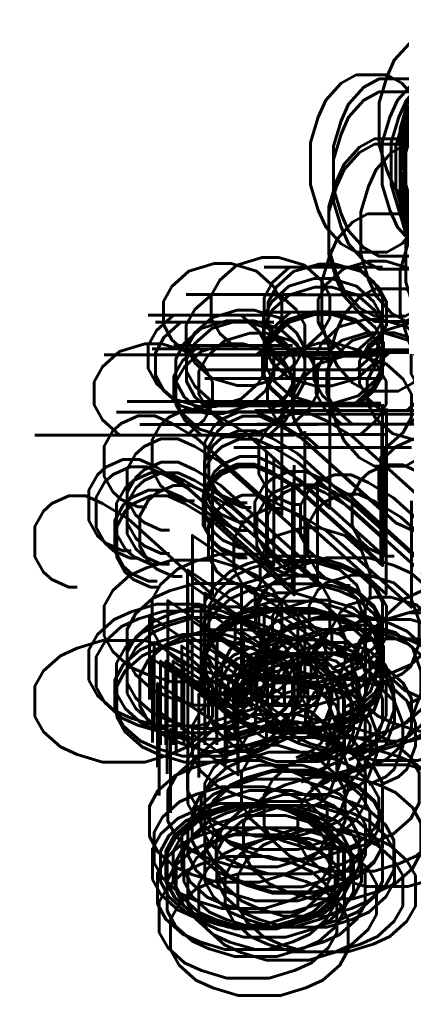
# Model space of a CAD drawing. Header units: metres. Extents: x -29 to 15534, y -4326 to 1447.
# Tile 1 of 48: x -29 to -7, y -66 to -10. Entities that reach past the tile are written whole.
import ezdxf

# ---------------------------------------------------------------- set-up
doc = ezdxf.new("R2010")
doc.units = ezdxf.units.M
doc.header["$MEASUREMENT"] = 0
doc.layers.add('#elektryczne', color=7, linetype='Continuous', lineweight=20)
for name, color, linetype in [('rexp_Lum_Custom_Labels', 7, 'Continuous'), ('rexp_Lum_Labels', 7, 'Continuous'), ('rexp_Oprawy', 7, 'Continuous')]:
    doc.layers.add(name, color=color, linetype=linetype)
doc.styles.get("Standard").update_dxf_attribs({"font": 'txt.shx'})

# ---------------------------------------------------------------- blocks, each defined once
blk = doc.blocks.new('rexp_lib_l_60')
blk = doc.blocks.new('rexp_lib_l_95')
at = {"layer": 'rexp_Lum_Custom_Labels', "color": 8, "linetype": 'Continuous', "lineweight": 18, "flags": 8}
blk.add_attdef('CustomLabel', (-8.4, -23.189), '', height=10, dxfattribs=at)
at = {"layer": 'rexp_Lum_Labels', "color": 8, "linetype": 'Continuous', "lineweight": 18, "flags": 8}
blk.add_attdef('Label', (10, 10), '', height=20, dxfattribs=at)
blk = doc.blocks.new('rexp_lib_l_74')
at = {"layer": 'rexp_Lum_Custom_Labels', "color": 8, "linetype": 'Continuous', "lineweight": 18, "flags": 8}
blk.add_attdef('CustomLabel', (-12.4, -27.089), '', height=10, dxfattribs=at)
at = {"layer": 'rexp_Lum_Labels', "color": 8, "linetype": 'Continuous', "lineweight": 18, "flags": 8}
blk.add_attdef('Label', (10, 10), '', height=20, dxfattribs=at)
blk = doc.blocks.new('rexp_lib_l_53')
at = {"layer": 'rexp_Lum_Custom_Labels', "color": 8, "linetype": 'Continuous', "lineweight": 18, "flags": 8}
blk.add_attdef('CustomLabel', (-8.4, -23.4), '', height=10, dxfattribs=at)
at = {"layer": 'rexp_Lum_Labels', "color": 8, "linetype": 'Continuous', "lineweight": 18, "flags": 8}
blk.add_attdef('Label', (10, 10), '', height=20, dxfattribs=at)
blk = doc.blocks.new('rexp_lib_l_57')
at = {"layer": 'rexp_Lum_Custom_Labels', "color": 8, "linetype": 'Continuous', "lineweight": 18, "flags": 8}
blk.add_attdef('CustomLabel', (-8.1, -50), '', height=10, rotation=90, dxfattribs=at)
at = {"layer": 'rexp_Lum_Labels', "color": 8, "linetype": 'Continuous', "lineweight": 18, "flags": 8}
blk.add_attdef('Label', (10, 10), '', height=20, dxfattribs=at)
blk = doc.blocks.new('rexp_lib_l_92')

msp = doc.modelspace()

# ---------------------------------------------------------------- block references
at = {"layer": '#elektryczne', "color": 8, "linetype": 'Continuous', "lineweight": 18}
ref = msp.add_blockref('rexp_lib_l_60', (13637.265, -720.22), dxfattribs=at)
ref.add_attrib('CustomLabel', 'O3', (-10.957, -61.438, -377), dxfattribs={"layer": 'rexp_Lum_Custom_Labels', "color": 8, "linetype": 'Continuous', "lineweight": 18, "height": 10, "rotation": 90})
at = {"layer": 'rexp_Oprawy', "color": 8, "linetype": 'Continuous', "lineweight": 18}
ref = msp.add_blockref('rexp_lib_l_95', (11438.943, -1471.01), dxfattribs=at)
ref.add_attrib('CustomLabel', 'O1b', (-9.578, -20.933, -300), dxfattribs={"layer": 'rexp_Lum_Custom_Labels', "color": 8, "linetype": 'Continuous', "lineweight": 18, "height": 10})
ref = msp.add_blockref('rexp_lib_l_95', (11538.316, -1471.01), dxfattribs=at)
ref.add_attrib('CustomLabel', 'O1b', (-9.578, -20.933, -300), dxfattribs={"layer": 'rexp_Lum_Custom_Labels', "color": 8, "linetype": 'Continuous', "lineweight": 18, "height": 10})
ref = msp.add_blockref('rexp_lib_l_95', (11637.689, -1471.01), dxfattribs=at)
ref.add_attrib('CustomLabel', 'O1b', (-9.578, -20.933, -300), dxfattribs={"layer": 'rexp_Lum_Custom_Labels', "color": 8, "linetype": 'Continuous', "lineweight": 18, "height": 10})
ref = msp.add_blockref('rexp_lib_l_95', (11737.061, -1471.01), dxfattribs=at)
ref.add_attrib('CustomLabel', 'O1b', (-9.578, -20.933, -300), dxfattribs={"layer": 'rexp_Lum_Custom_Labels', "color": 8, "linetype": 'Continuous', "lineweight": 18, "height": 10})
ref = msp.add_blockref('rexp_lib_l_95', (11887.621, -1097.49, 300), dxfattribs=at)
ref.add_attrib('CustomLabel', 'O1b', (-8.4, -22.389), dxfattribs={"layer": 'rexp_Lum_Custom_Labels', "color": 8, "linetype": 'Continuous', "lineweight": 18, "height": 10})
ref = msp.add_blockref('rexp_lib_l_95', (11653.807, -1098.667, 300), dxfattribs=at)
ref.add_attrib('CustomLabel', 'O1b', (-8.4, -22.889), dxfattribs={"layer": 'rexp_Lum_Custom_Labels', "color": 8, "linetype": 'Continuous', "lineweight": 18, "height": 10})
ref = msp.add_blockref('rexp_lib_l_95', (11838.557, -1211.266, 300), dxfattribs=at)
ref.add_attrib('CustomLabel', 'O1b', (-9.4, -23.189), dxfattribs={"layer": 'rexp_Lum_Custom_Labels', "color": 8, "linetype": 'Continuous', "lineweight": 18, "height": 10})
ref = msp.add_blockref('rexp_lib_l_95', (11936.057, -1315.067, 300), dxfattribs=at)
ref.add_attrib('CustomLabel', 'O1b', (-8.9, -23.189), dxfattribs={"layer": 'rexp_Lum_Custom_Labels', "color": 8, "linetype": 'Continuous', "lineweight": 18, "height": 10})
ref = msp.add_blockref('rexp_lib_l_95', (11451.106, -1027.167, 300), dxfattribs=at)
ref.add_attrib('CustomLabel', 'O1b', (-8.4, -23.189), dxfattribs={"layer": 'rexp_Lum_Custom_Labels', "color": 8, "linetype": 'Continuous', "lineweight": 18, "height": 10})
ref = msp.add_blockref('rexp_lib_l_95', (11451.106, -1098.667, 300), dxfattribs=at)
ref.add_attrib('CustomLabel', 'O1b', (-8.4, -23.189), dxfattribs={"layer": 'rexp_Lum_Custom_Labels', "color": 8, "linetype": 'Continuous', "lineweight": 18, "height": 10})
ref = msp.add_blockref('rexp_lib_l_95', (11552.407, -1098.667, 300), dxfattribs=at)
ref.add_attrib('CustomLabel', 'O1b', (-8.4, -23.189), dxfattribs={"layer": 'rexp_Lum_Custom_Labels', "color": 8, "linetype": 'Continuous', "lineweight": 18, "height": 10})
ref = msp.add_blockref('rexp_lib_l_95', (11789.021, -1097.49, 300), dxfattribs=at)
ref.add_attrib('CustomLabel', 'O1b', (-8.4, -23.189), dxfattribs={"layer": 'rexp_Lum_Custom_Labels', "color": 8, "linetype": 'Continuous', "lineweight": 18, "height": 10})
ref = msp.add_blockref('rexp_lib_l_95', (11986.221, -1097.49, 300), dxfattribs=at)
ref.add_attrib('CustomLabel', 'O1b', (-8.4, -23.189), dxfattribs={"layer": 'rexp_Lum_Custom_Labels', "color": 8, "linetype": 'Continuous', "lineweight": 18, "height": 10})
ref = msp.add_blockref('rexp_lib_l_95', (11838.557, -1315.067, 300), dxfattribs=at)
ref.add_attrib('CustomLabel', 'O1b', (-8.4, -23.189), dxfattribs={"layer": 'rexp_Lum_Custom_Labels', "color": 8, "linetype": 'Continuous', "lineweight": 18, "height": 10})
ref = msp.add_blockref('rexp_lib_l_95', (11500.786, -1315.225), dxfattribs=dict(at, rotation=270))
ref.add_attrib('CustomLabel', 'O1b', (-8.078, -23.189, -300), dxfattribs={"layer": 'rexp_Lum_Custom_Labels', "color": 8, "linetype": 'Continuous', "lineweight": 18, "height": 10})
ref = msp.add_blockref('rexp_lib_l_53', (11655.485, -1644.251), dxfattribs=at)
ref.add_attrib('CustomLabel', 'O1a', (-13.436, -23.183, -300), dxfattribs={"layer": 'rexp_Lum_Custom_Labels', "color": 8, "linetype": 'Continuous', "lineweight": 18, "height": 10})
ref = msp.add_blockref('rexp_lib_l_53', (12237.114, -1192.764, 300), dxfattribs=at)
ref.add_attrib('CustomLabel', 'O1a', (-12.149, -23.4), dxfattribs={"layer": 'rexp_Lum_Custom_Labels', "color": 8, "linetype": 'Continuous', "lineweight": 18, "height": 10})
ref = msp.add_blockref('rexp_lib_l_53', (12151.323, -1847.472, 300), dxfattribs=at)
ref.add_attrib('CustomLabel', 'O1a', (-8.642, -23.4), dxfattribs={"layer": 'rexp_Lum_Custom_Labels', "color": 8, "linetype": 'Continuous', "lineweight": 18, "height": 10})
ref = msp.add_blockref('rexp_lib_l_95', (11936.057, -1211.266, 300), dxfattribs=at)
ref.add_attrib('CustomLabel', 'O1b', (-8.4, -23.688), dxfattribs={"layer": 'rexp_Lum_Custom_Labels', "color": 8, "linetype": 'Continuous', "lineweight": 18, "height": 10})
ref = msp.add_blockref('rexp_lib_l_53', (12163.913, -1192.764, 300), dxfattribs=at)
ref.add_attrib('CustomLabel', 'O1a', (-8.4, -23.4), dxfattribs={"layer": 'rexp_Lum_Custom_Labels', "color": 8, "linetype": 'Continuous', "lineweight": 18, "height": 10})
ref = msp.add_blockref('rexp_lib_l_53', (12151.323, -1915.6, 300), dxfattribs=at)
ref.add_attrib('CustomLabel', 'O1a', (-8.4, -23.4), dxfattribs={"layer": 'rexp_Lum_Custom_Labels', "color": 8, "linetype": 'Continuous', "lineweight": 18, "height": 10})
ref = msp.add_blockref('rexp_lib_l_53', (12309.732, -1779.668, 300), dxfattribs=at)
ref.add_attrib('CustomLabel', 'O1a', (-8.4, -23.4), dxfattribs={"layer": 'rexp_Lum_Custom_Labels', "color": 8, "linetype": 'Continuous', "lineweight": 18, "height": 10})
ref = msp.add_blockref('rexp_lib_l_53', (12309.732, -1645, 300), dxfattribs=at)
ref.add_attrib('CustomLabel', 'O1a', (-8.4, -23.4), dxfattribs={"layer": 'rexp_Lum_Custom_Labels', "color": 8, "linetype": 'Continuous', "lineweight": 18, "height": 10})
ref = msp.add_blockref('rexp_lib_l_53', (12151.323, -1704.573, 300), dxfattribs=at)
ref.add_attrib('CustomLabel', 'O1a', (-8.177, -23.4), dxfattribs={"layer": 'rexp_Lum_Custom_Labels', "color": 8, "linetype": 'Continuous', "lineweight": 18, "height": 10})
ref = msp.add_blockref('rexp_lib_l_53', (12151.323, -1636.246, 300), dxfattribs=at)
ref.add_attrib('CustomLabel', 'O1a', (-8.177, -23.4), dxfattribs={"layer": 'rexp_Lum_Custom_Labels', "color": 8, "linetype": 'Continuous', "lineweight": 18, "height": 10})
ref = msp.add_blockref('rexp_lib_l_53', (12237.114, -1310.449), dxfattribs=at)
ref.add_attrib('CustomLabel', 'O1a', (-12.149, -24.135, -300), dxfattribs={"layer": 'rexp_Lum_Custom_Labels', "color": 8, "linetype": 'Continuous', "lineweight": 18, "height": 10})
ref = msp.add_blockref('rexp_lib_l_53', (12163.913, -1310.449, 300), dxfattribs=at)
ref.add_attrib('CustomLabel', 'O1a', (-8.4, -24.135), dxfattribs={"layer": 'rexp_Lum_Custom_Labels', "color": 8, "linetype": 'Continuous', "lineweight": 18, "height": 10})
ref = msp.add_blockref('rexp_lib_l_53', (12309.732, -1915.501), dxfattribs=at)
ref.add_attrib('CustomLabel', 'O1a', (-8.4, -24.568, -300), dxfattribs={"layer": 'rexp_Lum_Custom_Labels', "color": 8, "linetype": 'Continuous', "lineweight": 18, "height": 10})
ref = msp.add_blockref('rexp_lib_l_53', (12405.422, -1645, 300), dxfattribs=at)
ref.add_attrib('CustomLabel', 'O1a', (-8.4, -24.833), dxfattribs={"layer": 'rexp_Lum_Custom_Labels', "color": 8, "linetype": 'Continuous', "lineweight": 18, "height": 10})
ref = msp.add_blockref('rexp_lib_l_74', (12317.321, -1064.767, 300), dxfattribs=at)
ref.add_attrib('CustomLabel', 'O4', (-12.4, -26.788), dxfattribs={"layer": 'rexp_Lum_Custom_Labels', "color": 8, "linetype": 'Continuous', "lineweight": 18, "height": 10})
ref = msp.add_blockref('rexp_lib_l_74', (12510.721, -1064.767, 300), dxfattribs=at)
ref.add_attrib('CustomLabel', 'O4', (-12.4, -26.788), dxfattribs={"layer": 'rexp_Lum_Custom_Labels', "color": 8, "linetype": 'Continuous', "lineweight": 18, "height": 10})
ref = msp.add_blockref('rexp_lib_l_74', (12123.922, -1064.767, 300), dxfattribs=at)
ref.add_attrib('CustomLabel', 'O4', (-12.4, -27.089), dxfattribs={"layer": 'rexp_Lum_Custom_Labels', "color": 8, "linetype": 'Continuous', "lineweight": 18, "height": 10})
ref = msp.add_blockref('rexp_lib_l_74', (12123.922, -926.067, 300), dxfattribs=at)
ref.add_attrib('CustomLabel', 'O4', (-10.6, -27.089), dxfattribs={"layer": 'rexp_Lum_Custom_Labels', "color": 8, "linetype": 'Continuous', "lineweight": 18, "height": 10})
ref = msp.add_blockref('rexp_lib_l_95', (11500.786, -1210.699), dxfattribs=dict(at, rotation=270))
ref.add_attrib('CustomLabel', 'O1b', (-8.078, -28.665, -300), dxfattribs={"layer": 'rexp_Lum_Custom_Labels', "color": 8, "linetype": 'Continuous', "lineweight": 18, "height": 10})
ref = msp.add_blockref('rexp_lib_l_95', (11552.407, -1018.978, 300), dxfattribs=at)
ref.add_attrib('CustomLabel', 'O1b', (-8.4, -30.399), dxfattribs={"layer": 'rexp_Lum_Custom_Labels', "color": 8, "linetype": 'Continuous', "lineweight": 18, "height": 10})
ref = msp.add_blockref('rexp_lib_l_74', (12317.321, -901.889, 300), dxfattribs=at)
ref.add_attrib('CustomLabel', 'O4', (-12.799, -31.011), dxfattribs={"layer": 'rexp_Lum_Custom_Labels', "color": 8, "linetype": 'Continuous', "lineweight": 18, "height": 10})
ref = msp.add_blockref('rexp_lib_l_92', (11893.332, -2934.677), dxfattribs=dict(at, rotation=270))
ref.add_attrib('CustomLabel', 'O2b', (-13.768, -48.677, -377), dxfattribs={"layer": 'rexp_Lum_Custom_Labels', "color": 8, "linetype": 'Continuous', "lineweight": 18, "height": 10, "rotation": 90})
ref = msp.add_blockref('rexp_lib_l_92', (11897.328, -3654.428), dxfattribs=dict(at, rotation=270))
ref.add_attrib('CustomLabel', 'O2b', (-11.072, -48.327, -377), dxfattribs={"layer": 'rexp_Lum_Custom_Labels', "color": 8, "linetype": 'Continuous', "lineweight": 18, "height": 10, "rotation": 90})
ref = msp.add_blockref('rexp_lib_l_92', (12653.331, -2454.699), dxfattribs=dict(at, rotation=270))
ref.add_attrib('CustomLabel', 'O2b', (-7.87, -48.699, -377), dxfattribs={"layer": 'rexp_Lum_Custom_Labels', "color": 8, "linetype": 'Continuous', "lineweight": 18, "height": 10, "rotation": 90})
ref = msp.add_blockref('rexp_lib_l_92', (12775.443, -2934.545), dxfattribs=dict(at, rotation=270))
ref.add_attrib('CustomLabel', 'O2b', (-5.056, -48.545, -377), dxfattribs={"layer": 'rexp_Lum_Custom_Labels', "color": 8, "linetype": 'Continuous', "lineweight": 18, "height": 10, "rotation": 90})
ref = msp.add_blockref('rexp_lib_l_92', (12209.77, -2094.922), dxfattribs=dict(at, rotation=270))
ref.add_attrib('CustomLabel', 'O2b', (-8.13, -49.521, -377), dxfattribs={"layer": 'rexp_Lum_Custom_Labels', "color": 8, "linetype": 'Continuous', "lineweight": 18, "height": 10, "rotation": 90})
ref = msp.add_blockref('rexp_lib_l_57', (12738.621, -1693.517, 300), dxfattribs=dict(at, rotation=270))
ref.add_attrib('CustomLabel', 'O2a', (-8.1, -48.45), dxfattribs={"layer": 'rexp_Lum_Custom_Labels', "color": 8, "linetype": 'Continuous', "lineweight": 18, "height": 10, "rotation": 90})
ref = msp.add_blockref('rexp_lib_l_92', (11897.7, -2214.701, 377), dxfattribs=dict(at, rotation=270))
ref.add_attrib('CustomLabel', 'O2b', (-8.1, -50), dxfattribs={"layer": 'rexp_Lum_Custom_Labels', "color": 8, "linetype": 'Continuous', "lineweight": 18, "height": 10, "rotation": 90})
ref = msp.add_blockref('rexp_lib_l_92', (12653.101, -2094.1, 377), dxfattribs=dict(at, rotation=270))
ref.add_attrib('CustomLabel', 'O2b', (-8.1, -50), dxfattribs={"layer": 'rexp_Lum_Custom_Labels', "color": 8, "linetype": 'Continuous', "lineweight": 18, "height": 10, "rotation": 90})
ref = msp.add_blockref('rexp_lib_l_92', (12457.7, -2335.4, 377), dxfattribs=dict(at, rotation=270))
ref.add_attrib('CustomLabel', 'O2b', (-8.1, -50), dxfattribs={"layer": 'rexp_Lum_Custom_Labels', "color": 8, "linetype": 'Continuous', "lineweight": 18, "height": 10, "rotation": 90})
ref = msp.add_blockref('rexp_lib_l_92', (12014.4, -2332.7, 377), dxfattribs=dict(at, rotation=270))
ref.add_attrib('CustomLabel', 'O2b', (-8.1, -50), dxfattribs={"layer": 'rexp_Lum_Custom_Labels', "color": 8, "linetype": 'Continuous', "lineweight": 18, "height": 10, "rotation": 90})
ref = msp.add_blockref('rexp_lib_l_92', (11766.5, -2452.1, 377), dxfattribs=dict(at, rotation=270))
ref.add_attrib('CustomLabel', 'O2b', (-8.1, -50), dxfattribs={"layer": 'rexp_Lum_Custom_Labels', "color": 8, "linetype": 'Continuous', "lineweight": 18, "height": 10, "rotation": 90})
ref = msp.add_blockref('rexp_lib_l_92', (11892.4, -2575.4, 377), dxfattribs=dict(at, rotation=270))
ref.add_attrib('CustomLabel', 'O2b', (-8.1, -50), dxfattribs={"layer": 'rexp_Lum_Custom_Labels', "color": 8, "linetype": 'Continuous', "lineweight": 18, "height": 10, "rotation": 90})
ref = msp.add_blockref('rexp_lib_l_92', (12011.8, -2697.301, 377), dxfattribs=dict(at, rotation=270))
ref.add_attrib('CustomLabel', 'O2b', (-8.1, -50), dxfattribs={"layer": 'rexp_Lum_Custom_Labels', "color": 8, "linetype": 'Continuous', "lineweight": 18, "height": 10, "rotation": 90})
ref = msp.add_blockref('rexp_lib_l_92', (12330.399, -2575.4, 377), dxfattribs=dict(at, rotation=270))
ref.add_attrib('CustomLabel', 'O2b', (-8.1, -50), dxfattribs={"layer": 'rexp_Lum_Custom_Labels', "color": 8, "linetype": 'Continuous', "lineweight": 18, "height": 10, "rotation": 90})
ref = msp.add_blockref('rexp_lib_l_92', (12457.7, -2694.701, 377), dxfattribs=dict(at, rotation=270))
ref.add_attrib('CustomLabel', 'O2b', (-8.1, -50), dxfattribs={"layer": 'rexp_Lum_Custom_Labels', "color": 8, "linetype": 'Continuous', "lineweight": 18, "height": 10, "rotation": 90})
ref = msp.add_blockref('rexp_lib_l_92', (11771.7, -2814.102, 377), dxfattribs=dict(at, rotation=270))
ref.add_attrib('CustomLabel', 'O2b', (-8.1, -50), dxfattribs={"layer": 'rexp_Lum_Custom_Labels', "color": 8, "linetype": 'Continuous', "lineweight": 18, "height": 10, "rotation": 90})
ref = msp.add_blockref('rexp_lib_l_92', (12331.8, -2934.7, 377), dxfattribs=dict(at, rotation=270))
ref.add_attrib('CustomLabel', 'O2b', (-8.1, -50), dxfattribs={"layer": 'rexp_Lum_Custom_Labels', "color": 8, "linetype": 'Continuous', "lineweight": 18, "height": 10, "rotation": 90})
ref = msp.add_blockref('rexp_lib_l_92', (12459, -3054.101, 377), dxfattribs=dict(at, rotation=270))
ref.add_attrib('CustomLabel', 'O2b', (-8.1, -50), dxfattribs={"layer": 'rexp_Lum_Custom_Labels', "color": 8, "linetype": 'Continuous', "lineweight": 18, "height": 10, "rotation": 90})
ref = msp.add_blockref('rexp_lib_l_92', (12774.999, -3294.1, 377), dxfattribs=dict(at, rotation=270))
ref.add_attrib('CustomLabel', 'O2b', (-8.1, -50), dxfattribs={"layer": 'rexp_Lum_Custom_Labels', "color": 8, "linetype": 'Continuous', "lineweight": 18, "height": 10, "rotation": 90})
ref = msp.add_blockref('rexp_lib_l_92', (12335.7, -3294.1, 377), dxfattribs=dict(at, rotation=270))
ref.add_attrib('CustomLabel', 'O2b', (-8.1, -50), dxfattribs={"layer": 'rexp_Lum_Custom_Labels', "color": 8, "linetype": 'Continuous', "lineweight": 18, "height": 10, "rotation": 90})
ref = msp.add_blockref('rexp_lib_l_92', (12217.7, -3174.7, 377), dxfattribs=dict(at, rotation=270))
ref.add_attrib('CustomLabel', 'O2b', (-8.1, -50), dxfattribs={"layer": 'rexp_Lum_Custom_Labels', "color": 8, "linetype": 'Continuous', "lineweight": 18, "height": 10, "rotation": 90})
ref = msp.add_blockref('rexp_lib_l_92', (11895, -3295.4, 377), dxfattribs=dict(at, rotation=270))
ref.add_attrib('CustomLabel', 'O2b', (-8.1, -50), dxfattribs={"layer": 'rexp_Lum_Custom_Labels', "color": 8, "linetype": 'Continuous', "lineweight": 18, "height": 10, "rotation": 90})
ref = msp.add_blockref('rexp_lib_l_92', (12014.4, -3414.701, 377), dxfattribs=dict(at, rotation=270))
ref.add_attrib('CustomLabel', 'O2b', (-8.1, -50), dxfattribs={"layer": 'rexp_Lum_Custom_Labels', "color": 8, "linetype": 'Continuous', "lineweight": 18, "height": 10, "rotation": 90})
ref = msp.add_blockref('rexp_lib_l_92', (12333.1, -3654.801, 377), dxfattribs=dict(at, rotation=270))
ref.add_attrib('CustomLabel', 'O2b', (-8.1, -50), dxfattribs={"layer": 'rexp_Lum_Custom_Labels', "color": 8, "linetype": 'Continuous', "lineweight": 18, "height": 10, "rotation": 90})
ref = msp.add_blockref('rexp_lib_l_74', (12511.021, -877.711, 300), dxfattribs=at)
ref.add_attrib('CustomLabel', 'O4', (-12.4, -35.234), dxfattribs={"layer": 'rexp_Lum_Custom_Labels', "color": 8, "linetype": 'Continuous', "lineweight": 18, "height": 10})
ref = msp.add_blockref('rexp_lib_l_92', (12453.332, -3414.699), dxfattribs=dict(at, rotation=270))
ref.add_attrib('CustomLabel', 'O2b', (-12.468, -51.299, -377), dxfattribs={"layer": 'rexp_Lum_Custom_Labels', "color": 8, "linetype": 'Continuous', "lineweight": 18, "height": 10, "rotation": 90})
ref = msp.add_blockref('rexp_lib_l_57', (12644.739, -1574.148), dxfattribs=dict(at, rotation=270))
ref.add_attrib('CustomLabel', 'O2a', (-12.481, -49.981, -300), dxfattribs={"layer": 'rexp_Lum_Custom_Labels', "color": 8, "linetype": 'Continuous', "lineweight": 18, "height": 10, "rotation": 90})
ref = msp.add_blockref('rexp_lib_l_92', (11775.61, -3894.842), dxfattribs=dict(at, rotation=270))
ref.add_attrib('CustomLabel', 'O2b', (-8.19, -51.441, -377), dxfattribs={"layer": 'rexp_Lum_Custom_Labels', "color": 8, "linetype": 'Continuous', "lineweight": 18, "height": 10, "rotation": 90})
ref = msp.add_blockref('rexp_lib_l_92', (12214.913, -2454.798), dxfattribs=dict(at, rotation=270))
ref.add_attrib('CustomLabel', 'O2b', (-8.187, -51.398, -377), dxfattribs={"layer": 'rexp_Lum_Custom_Labels', "color": 8, "linetype": 'Continuous', "lineweight": 18, "height": 10, "rotation": 90})
ref = msp.add_blockref('rexp_lib_l_57', (12736.921, -972.968, 300), dxfattribs=dict(at, rotation=270))
ref.add_attrib('CustomLabel', 'O2a', (-8.1, -50), dxfattribs={"layer": 'rexp_Lum_Custom_Labels', "color": 8, "linetype": 'Continuous', "lineweight": 18, "height": 10, "rotation": 90})
ref = msp.add_blockref('rexp_lib_l_57', (12829.521, -1453.268), dxfattribs=dict(at, rotation=270))
ref.add_attrib('CustomLabel', 'O2a', (1.701, -50, -300), dxfattribs={"layer": 'rexp_Lum_Custom_Labels', "color": 8, "linetype": 'Continuous', "lineweight": 18, "height": 10, "rotation": 90})
ref = msp.add_blockref('rexp_lib_l_92', (11773.331, -3534.699), dxfattribs=dict(at, rotation=270))
ref.add_attrib('CustomLabel', 'O2b', (-13.069, -51.898, -377), dxfattribs={"layer": 'rexp_Lum_Custom_Labels', "color": 8, "linetype": 'Continuous', "lineweight": 18, "height": 10, "rotation": 90})
ref = msp.add_blockref('rexp_lib_l_92', (12213.331, -2814.699), dxfattribs=dict(at, rotation=270))
ref.add_attrib('CustomLabel', 'O2b', (-12.469, -51.898, -377), dxfattribs={"layer": 'rexp_Lum_Custom_Labels', "color": 8, "linetype": 'Continuous', "lineweight": 18, "height": 10, "rotation": 90})
ref = msp.add_blockref('rexp_lib_l_92', (12653.101, -2814.351, 377), dxfattribs=dict(at, rotation=270))
ref.add_attrib('CustomLabel', 'O2b', (-8.1, -51.55), dxfattribs={"layer": 'rexp_Lum_Custom_Labels', "color": 8, "linetype": 'Continuous', "lineweight": 18, "height": 10, "rotation": 90})
ref = msp.add_blockref('rexp_lib_l_92', (12014.605, -3054.62), dxfattribs=dict(at, rotation=270))
ref.add_attrib('CustomLabel', 'O2b', (-5.295, -51.819, -377), dxfattribs={"layer": 'rexp_Lum_Custom_Labels', "color": 8, "linetype": 'Continuous', "lineweight": 18, "height": 10, "rotation": 90})
ref = msp.add_blockref('rexp_lib_l_92', (11773.175, -2094.709), dxfattribs=dict(at, rotation=270))
ref.add_attrib('CustomLabel', 'O2b', (-2.724, -52.009, -377), dxfattribs={"layer": 'rexp_Lum_Custom_Labels', "color": 8, "linetype": 'Continuous', "lineweight": 18, "height": 10, "rotation": 90})
ref = msp.add_blockref('rexp_lib_l_57', (12645.888, -1214.22), dxfattribs=dict(at, rotation=270))
ref.add_attrib('CustomLabel', 'O2a', (-14.633, -51.152, -300), dxfattribs={"layer": 'rexp_Lum_Custom_Labels', "color": 8, "linetype": 'Continuous', "lineweight": 18, "height": 10, "rotation": 90})
ref = msp.add_blockref('rexp_lib_l_92', (12653.331, -3174.699), dxfattribs=dict(at, rotation=270))
ref.add_attrib('CustomLabel', 'O2b', (-11.768, -52.6, -377), dxfattribs={"layer": 'rexp_Lum_Custom_Labels', "color": 8, "linetype": 'Continuous', "lineweight": 18, "height": 10, "rotation": 90})
ref = msp.add_blockref('rexp_lib_l_57', (12740.282, -1333.35), dxfattribs=dict(at, rotation=270))
ref.add_attrib('CustomLabel', 'O2a', (-8.039, -50.983, -300), dxfattribs={"layer": 'rexp_Lum_Custom_Labels', "color": 8, "linetype": 'Continuous', "lineweight": 18, "height": 10, "rotation": 90})
ref = msp.add_blockref('rexp_lib_l_92', (12333.332, -2214.677), dxfattribs=dict(at, rotation=270))
ref.add_attrib('CustomLabel', 'O2b', (-5.168, -52.577, -377), dxfattribs={"layer": 'rexp_Lum_Custom_Labels', "color": 8, "linetype": 'Continuous', "lineweight": 18, "height": 10, "rotation": 90})
ref = msp.add_blockref('rexp_lib_l_92', (12773.332, -2214.677), dxfattribs=dict(at, rotation=270))
ref.add_attrib('CustomLabel', 'O2b', (-4.568, -52.577, -377), dxfattribs={"layer": 'rexp_Lum_Custom_Labels', "color": 8, "linetype": 'Continuous', "lineweight": 18, "height": 10, "rotation": 90})
ref = msp.add_blockref('rexp_lib_l_57', (12826.302, -1093.621), dxfattribs=dict(at, rotation=270))
ref.add_attrib('CustomLabel', 'O2a', (0.182, -51.453, -300), dxfattribs={"layer": 'rexp_Lum_Custom_Labels', "color": 8, "linetype": 'Continuous', "lineweight": 18, "height": 10, "rotation": 90})
ref = msp.add_blockref('rexp_lib_l_57', (12646.301, -853.621), dxfattribs=dict(at, rotation=270))
ref.add_attrib('CustomLabel', 'O2a', (-14.22, -51.552, -300), dxfattribs={"layer": 'rexp_Lum_Custom_Labels', "color": 8, "linetype": 'Continuous', "lineweight": 18, "height": 10, "rotation": 90})
ref = msp.add_blockref('rexp_lib_l_92', (12775.197, -2574.561), dxfattribs=dict(at, rotation=270))
ref.add_attrib('CustomLabel', 'O2b', (-7.902, -53.161, -377), dxfattribs={"layer": 'rexp_Lum_Custom_Labels', "color": 8, "linetype": 'Continuous', "lineweight": 18, "height": 10, "rotation": 90})
ref = msp.add_blockref('rexp_lib_l_92', (12213.331, -3534.699), dxfattribs=dict(at, rotation=270))
ref.add_attrib('CustomLabel', 'O2b', (-17.668, -53.198, -377), dxfattribs={"layer": 'rexp_Lum_Custom_Labels', "color": 8, "linetype": 'Continuous', "lineweight": 18, "height": 10, "rotation": 90})
ref = msp.add_blockref('rexp_lib_l_92', (12013.332, -3774.699), dxfattribs=dict(at, rotation=270))
ref.add_attrib('CustomLabel', 'O2b', (-13.068, -53.199, -377), dxfattribs={"layer": 'rexp_Lum_Custom_Labels', "color": 8, "linetype": 'Continuous', "lineweight": 18, "height": 10, "rotation": 90})
ref = msp.add_blockref('rexp_lib_l_57', (12645.747, -1933.03), dxfattribs=dict(at, rotation=270))
ref.add_attrib('CustomLabel', 'O2a', (-13.175, -52.863, -300), dxfattribs={"layer": 'rexp_Lum_Custom_Labels', "color": 8, "linetype": 'Continuous', "lineweight": 18, "height": 10, "rotation": 90})
ref = msp.add_blockref('rexp_lib_l_92', (11773.331, -3174.699), dxfattribs=dict(at, rotation=270))
ref.add_attrib('CustomLabel', 'O2b', (-6.469, -53.899, -377), dxfattribs={"layer": 'rexp_Lum_Custom_Labels', "color": 8, "linetype": 'Continuous', "lineweight": 18, "height": 10, "rotation": 90})
ref = msp.add_blockref('rexp_lib_l_57', (12825.52, -1814.067, 300), dxfattribs=dict(at, rotation=270))
ref.add_attrib('CustomLabel', 'O2a', (-2.301, -53.1), dxfattribs={"layer": 'rexp_Lum_Custom_Labels', "color": 8, "linetype": 'Continuous', "lineweight": 18, "height": 10, "rotation": 90})
at = {"layer": 'rexp_Oprawy', "color": 0, "linetype": 'Continuous', "lineweight": 18}
ref = msp.add_blockref('rexp_lib_l_60', (10638.773, -1272.691, 377), dxfattribs=at)
ref.add_attrib('CustomLabel', 'O3', (-8.8, -55.423), dxfattribs={"layer": 'rexp_Lum_Custom_Labels', "color": 8, "linetype": 'Continuous', "lineweight": 18, "height": 10, "rotation": 90})
ref = msp.add_blockref('rexp_lib_l_60', (13740.651, -1199.244), dxfattribs=at)
ref.add_attrib('CustomLabel', 'O3', (-9.071, -57.361, -377), dxfattribs={"layer": 'rexp_Lum_Custom_Labels', "color": 8, "linetype": 'Continuous', "lineweight": 18, "height": 10, "rotation": 90})
ref = msp.add_blockref('rexp_lib_l_60', (10938.339, -1859.182), dxfattribs=at)
ref.add_attrib('CustomLabel', 'O3', (-9.065, -58.114, -377), dxfattribs={"layer": 'rexp_Lum_Custom_Labels', "color": 8, "linetype": 'Continuous', "lineweight": 18, "height": 10, "rotation": 90})
ref = msp.add_blockref('rexp_lib_l_60', (10535.97, -1913.553), dxfattribs=at)
ref.add_attrib('CustomLabel', 'O3', (-6.036, -58.085, -377), dxfattribs={"layer": 'rexp_Lum_Custom_Labels', "color": 8, "linetype": 'Continuous', "lineweight": 18, "height": 10, "rotation": 90})
ref = msp.add_blockref('rexp_lib_l_60', (13740.018, -1676.559, 754), dxfattribs=at)
ref.add_attrib('CustomLabel', 'O3', (-10.197, -59.093, 377), dxfattribs={"layer": 'rexp_Lum_Custom_Labels', "color": 8, "linetype": 'Continuous', "lineweight": 18, "height": 10, "rotation": 90})
ref = msp.add_blockref('rexp_lib_l_60', (13539.222, -804.244), dxfattribs=at)
ref.add_attrib('CustomLabel', 'O3', (-8.1, -58.663, -377), dxfattribs={"layer": 'rexp_Lum_Custom_Labels', "color": 8, "linetype": 'Continuous', "lineweight": 18, "height": 10, "rotation": 90})
ref = msp.add_blockref('rexp_lib_l_60', (13238.611, -1466.767), dxfattribs=at)
ref.add_attrib('CustomLabel', 'O3', (-8.303, -59.5, -377), dxfattribs={"layer": 'rexp_Lum_Custom_Labels', "color": 8, "linetype": 'Continuous', "lineweight": 18, "height": 10, "rotation": 90})
ref = msp.add_blockref('rexp_lib_l_60', (10839.406, -1149.999, 754), dxfattribs=at)
ref.add_attrib('CustomLabel', 'O3', (-4.767, -59.332, 377), dxfattribs={"layer": 'rexp_Lum_Custom_Labels', "color": 8, "linetype": 'Continuous', "lineweight": 18, "height": 10, "rotation": 90})
ref = msp.add_blockref('rexp_lib_l_60', (13537.701, -1136.744), dxfattribs=at)
ref.add_attrib('CustomLabel', 'O3', (-11.22, -59.962, -377), dxfattribs={"layer": 'rexp_Lum_Custom_Labels', "color": 8, "linetype": 'Continuous', "lineweight": 18, "height": 10, "rotation": 90})
ref = msp.add_blockref('rexp_lib_l_60', (11038.685, -1796.695, 377), dxfattribs=at)
ref.add_attrib('CustomLabel', 'O3', (-8.82, -60.227), dxfattribs={"layer": 'rexp_Lum_Custom_Labels', "color": 8, "linetype": 'Continuous', "lineweight": 18, "height": 10, "rotation": 90})
ref = msp.add_blockref('rexp_lib_l_60', (13236.821, -1138.782, 377), dxfattribs=at)
ref.add_attrib('CustomLabel', 'O3', (-8.1, -60.5), dxfattribs={"layer": 'rexp_Lum_Custom_Labels', "color": 8, "linetype": 'Continuous', "lineweight": 18, "height": 10, "rotation": 90})
ref = msp.add_blockref('rexp_lib_l_60', (13537.314, -1799.244), dxfattribs=at)
ref.add_attrib('CustomLabel', 'O3', (-8.1, -60.576, -377), dxfattribs={"layer": 'rexp_Lum_Custom_Labels', "color": 8, "linetype": 'Continuous', "lineweight": 18, "height": 10, "rotation": 90})
ref = msp.add_blockref('rexp_lib_l_60', (10538.339, -1736.682), dxfattribs=at)
ref.add_attrib('CustomLabel', 'O3', (-2.866, -60.213, -377), dxfattribs={"layer": 'rexp_Lum_Custom_Labels', "color": 8, "linetype": 'Continuous', "lineweight": 18, "height": 10, "rotation": 90})
ref = msp.add_blockref('rexp_lib_l_60', (10938.339, -1679.182), dxfattribs=at)
ref.add_attrib('CustomLabel', 'O3', (-9.065, -61.014, -377), dxfattribs={"layer": 'rexp_Lum_Custom_Labels', "color": 8, "linetype": 'Continuous', "lineweight": 18, "height": 10, "rotation": 90})
ref = msp.add_blockref('rexp_lib_l_60', (11238.339, -1452.667), dxfattribs=at)
ref.add_attrib('CustomLabel', 'O3', (-5.934, -60.9, -377), dxfattribs={"layer": 'rexp_Lum_Custom_Labels', "color": 8, "linetype": 'Continuous', "lineweight": 18, "height": 10, "rotation": 90})
ref = msp.add_blockref('rexp_lib_l_60', (13740.809, -1858.323, 377), dxfattribs=at)
ref.add_attrib('CustomLabel', 'O3', (-9.406, -61.655), dxfattribs={"layer": 'rexp_Lum_Custom_Labels', "color": 8, "linetype": 'Continuous', "lineweight": 18, "height": 10, "rotation": 90})
ref = msp.add_blockref('rexp_lib_l_60', (11237.548, -1858.744), dxfattribs=at)
ref.add_attrib('CustomLabel', 'O3', (-11.057, -62.377, -377), dxfattribs={"layer": 'rexp_Lum_Custom_Labels', "color": 8, "linetype": 'Continuous', "lineweight": 18, "height": 10, "rotation": 90})
ref = msp.add_blockref('rexp_lib_l_60', (13238.151, -1799.244), dxfattribs=at)
ref.add_attrib('CustomLabel', 'O3', (-7.462, -61.877, -377), dxfattribs={"layer": 'rexp_Lum_Custom_Labels', "color": 8, "linetype": 'Continuous', "lineweight": 18, "height": 10, "rotation": 90})
ref = msp.add_blockref('rexp_lib_l_60', (12937.914, -1797.867, 377), dxfattribs=at)
ref.add_attrib('CustomLabel', 'O3', (-10.6, -62.5), dxfattribs={"layer": 'rexp_Lum_Custom_Labels', "color": 8, "linetype": 'Continuous', "lineweight": 18, "height": 10, "rotation": 90})
ref = msp.add_blockref('rexp_lib_l_60', (13337.821, -1074.882, 377), dxfattribs=at)
ref.add_attrib('CustomLabel', 'O3', (-10.3, -62.5), dxfattribs={"layer": 'rexp_Lum_Custom_Labels', "color": 8, "linetype": 'Continuous', "lineweight": 18, "height": 10, "rotation": 90})
ref = msp.add_blockref('rexp_lib_l_60', (10638.272, -1855.056), dxfattribs=at)
ref.add_attrib('CustomLabel', 'O3', (-10.233, -62.589, -377), dxfattribs={"layer": 'rexp_Lum_Custom_Labels', "color": 8, "linetype": 'Continuous', "lineweight": 18, "height": 10, "rotation": 90})
ref = msp.add_blockref('rexp_lib_l_60', (11438.224, -1735.068, 377), dxfattribs=at)
ref.add_attrib('CustomLabel', 'O3', (-9.881, -62.5), dxfattribs={"layer": 'rexp_Lum_Custom_Labels', "color": 8, "linetype": 'Continuous', "lineweight": 18, "height": 10, "rotation": 90})
ref = msp.add_blockref('rexp_lib_l_60', (13740.444, -1016.682, 377), dxfattribs=at)
ref.add_attrib('CustomLabel', 'O3', (-9.278, -62.5), dxfattribs={"layer": 'rexp_Lum_Custom_Labels', "color": 8, "linetype": 'Continuous', "lineweight": 18, "height": 10, "rotation": 90})
ref = msp.add_blockref('rexp_lib_l_60', (12937.521, -1139.282, 377), dxfattribs=at)
ref.add_attrib('CustomLabel', 'O3', (-8.1, -62.5), dxfattribs={"layer": 'rexp_Lum_Custom_Labels', "color": 8, "linetype": 'Continuous', "lineweight": 18, "height": 10, "rotation": 90})
ref = msp.add_blockref('rexp_lib_l_60', (13038.321, -1077.982, 377), dxfattribs=at)
ref.add_attrib('CustomLabel', 'O3', (-8.1, -62.5), dxfattribs={"layer": 'rexp_Lum_Custom_Labels', "color": 8, "linetype": 'Continuous', "lineweight": 18, "height": 10, "rotation": 90})
ref = msp.add_blockref('rexp_lib_l_60', (13137.622, -1015.182, 377), dxfattribs=at)
ref.add_attrib('CustomLabel', 'O3', (-8.1, -62.5), dxfattribs={"layer": 'rexp_Lum_Custom_Labels', "color": 8, "linetype": 'Continuous', "lineweight": 18, "height": 10, "rotation": 90})
ref = msp.add_blockref('rexp_lib_l_60', (13136.821, -1199.682, 377), dxfattribs=at)
ref.add_attrib('CustomLabel', 'O3', (-8.1, -62.5), dxfattribs={"layer": 'rexp_Lum_Custom_Labels', "color": 8, "linetype": 'Continuous', "lineweight": 18, "height": 10, "rotation": 90})
ref = msp.add_blockref('rexp_lib_l_60', (13239.222, -808.081, 377), dxfattribs=at)
ref.add_attrib('CustomLabel', 'O3', (-8.1, -62.5), dxfattribs={"layer": 'rexp_Lum_Custom_Labels', "color": 8, "linetype": 'Continuous', "lineweight": 18, "height": 10, "rotation": 90})
ref = msp.add_blockref('rexp_lib_l_60', (13438.421, -1018.282, 377), dxfattribs=at)
ref.add_attrib('CustomLabel', 'O3', (-8.1, -62.5), dxfattribs={"layer": 'rexp_Lum_Custom_Labels', "color": 8, "linetype": 'Continuous', "lineweight": 18, "height": 10, "rotation": 90})
ref = msp.add_blockref('rexp_lib_l_60', (13437.722, -1195.882, 377), dxfattribs=at)
ref.add_attrib('CustomLabel', 'O3', (-8.1, -62.5), dxfattribs={"layer": 'rexp_Lum_Custom_Labels', "color": 8, "linetype": 'Continuous', "lineweight": 18, "height": 10, "rotation": 90})
ref = msp.add_blockref('rexp_lib_l_60', (12938.313, -1470.368, 377), dxfattribs=at)
ref.add_attrib('CustomLabel', 'O3', (-8.1, -62.5), dxfattribs={"layer": 'rexp_Lum_Custom_Labels', "color": 8, "linetype": 'Continuous', "lineweight": 18, "height": 10, "rotation": 90})
ref = msp.add_blockref('rexp_lib_l_60', (13037.414, -1559.368, 377), dxfattribs=at)
ref.add_attrib('CustomLabel', 'O3', (-8.1, -62.5), dxfattribs={"layer": 'rexp_Lum_Custom_Labels', "color": 8, "linetype": 'Continuous', "lineweight": 18, "height": 10, "rotation": 90})
ref = msp.add_blockref('rexp_lib_l_60', (13037.414, -1739.268, 377), dxfattribs=at)
ref.add_attrib('CustomLabel', 'O3', (-8.1, -62.5), dxfattribs={"layer": 'rexp_Lum_Custom_Labels', "color": 8, "linetype": 'Continuous', "lineweight": 18, "height": 10, "rotation": 90})
ref = msp.add_blockref('rexp_lib_l_60', (13137.113, -1857.768, 377), dxfattribs=at)
ref.add_attrib('CustomLabel', 'O3', (-8.1, -62.5), dxfattribs={"layer": 'rexp_Lum_Custom_Labels', "color": 8, "linetype": 'Continuous', "lineweight": 18, "height": 10, "rotation": 90})
ref = msp.add_blockref('rexp_lib_l_60', (13137.813, -1676.567, 377), dxfattribs=at)
ref.add_attrib('CustomLabel', 'O3', (-8.1, -62.5), dxfattribs={"layer": 'rexp_Lum_Custom_Labels', "color": 8, "linetype": 'Continuous', "lineweight": 18, "height": 10, "rotation": 90})
ref = msp.add_blockref('rexp_lib_l_60', (13337.214, -1556.667, 377), dxfattribs=at)
ref.add_attrib('CustomLabel', 'O3', (-8.1, -62.5), dxfattribs={"layer": 'rexp_Lum_Custom_Labels', "color": 8, "linetype": 'Continuous', "lineweight": 18, "height": 10, "rotation": 90})
ref = msp.add_blockref('rexp_lib_l_60', (13438.214, -1857.768, 377), dxfattribs=at)
ref.add_attrib('CustomLabel', 'O3', (-8.1, -62.5), dxfattribs={"layer": 'rexp_Lum_Custom_Labels', "color": 8, "linetype": 'Continuous', "lineweight": 18, "height": 10, "rotation": 90})
ref = msp.add_blockref('rexp_lib_l_60', (13538.614, -1469.067, 377), dxfattribs=at)
ref.add_attrib('CustomLabel', 'O3', (-8.1, -62.5), dxfattribs={"layer": 'rexp_Lum_Custom_Labels', "color": 8, "linetype": 'Continuous', "lineweight": 18, "height": 10, "rotation": 90})
ref = msp.add_blockref('rexp_lib_l_60', (13638.313, -1561.367, 377), dxfattribs=at)
ref.add_attrib('CustomLabel', 'O3', (-8.1, -62.5), dxfattribs={"layer": 'rexp_Lum_Custom_Labels', "color": 8, "linetype": 'Continuous', "lineweight": 18, "height": 10, "rotation": 90})
ref = msp.add_blockref('rexp_lib_l_60', (10535.673, -1212.667, 377), dxfattribs=at)
ref.add_attrib('CustomLabel', 'O3', (-8.1, -62.5), dxfattribs={"layer": 'rexp_Lum_Custom_Labels', "color": 8, "linetype": 'Continuous', "lineweight": 18, "height": 10, "rotation": 90})
ref = msp.add_blockref('rexp_lib_l_60', (10535.673, -1393.967, 377), dxfattribs=at)
ref.add_attrib('CustomLabel', 'O3', (-8.1, -62.5), dxfattribs={"layer": 'rexp_Lum_Custom_Labels', "color": 8, "linetype": 'Continuous', "lineweight": 18, "height": 10, "rotation": 90})
ref = msp.add_blockref('rexp_lib_l_60', (10638.773, -1452.167, 377), dxfattribs=at)
ref.add_attrib('CustomLabel', 'O3', (-8.1, -62.5), dxfattribs={"layer": 'rexp_Lum_Custom_Labels', "color": 8, "linetype": 'Continuous', "lineweight": 18, "height": 10, "rotation": 90})
ref = msp.add_blockref('rexp_lib_l_60', (10837.473, -1389.867, 377), dxfattribs=at)
ref.add_attrib('CustomLabel', 'O3', (-8.1, -62.5), dxfattribs={"layer": 'rexp_Lum_Custom_Labels', "color": 8, "linetype": 'Continuous', "lineweight": 18, "height": 10, "rotation": 90})
ref = msp.add_blockref('rexp_lib_l_60', (10939.272, -1454.866, 377), dxfattribs=at)
ref.add_attrib('CustomLabel', 'O3', (-8.1, -62.5), dxfattribs={"layer": 'rexp_Lum_Custom_Labels', "color": 8, "linetype": 'Continuous', "lineweight": 18, "height": 10, "rotation": 90})
ref = msp.add_blockref('rexp_lib_l_60', (11236.873, -1273.567, 377), dxfattribs=at)
ref.add_attrib('CustomLabel', 'O3', (-8.1, -62.5), dxfattribs={"layer": 'rexp_Lum_Custom_Labels', "color": 8, "linetype": 'Continuous', "lineweight": 18, "height": 10, "rotation": 90})
ref = msp.add_blockref('rexp_lib_l_60', (10636.2, -1677.668, 377), dxfattribs=at)
ref.add_attrib('CustomLabel', 'O3', (-8.1, -62.5), dxfattribs={"layer": 'rexp_Lum_Custom_Labels', "color": 8, "linetype": 'Continuous', "lineweight": 18, "height": 10, "rotation": 90})
ref = msp.add_blockref('rexp_lib_l_60', (10737.405, -1798.168, 377), dxfattribs=at)
ref.add_attrib('CustomLabel', 'O3', (-8.1, -62.5), dxfattribs={"layer": 'rexp_Lum_Custom_Labels', "color": 8, "linetype": 'Continuous', "lineweight": 18, "height": 10, "rotation": 90})
ref = msp.add_blockref('rexp_lib_l_60', (10838.305, -1733.468, 377), dxfattribs=at)
ref.add_attrib('CustomLabel', 'O3', (-8.1, -62.5), dxfattribs={"layer": 'rexp_Lum_Custom_Labels', "color": 8, "linetype": 'Continuous', "lineweight": 18, "height": 10, "rotation": 90})
ref = msp.add_blockref('rexp_lib_l_60', (11138.805, -1735.868, 377), dxfattribs=at)
ref.add_attrib('CustomLabel', 'O3', (-8.1, -62.5), dxfattribs={"layer": 'rexp_Lum_Custom_Labels', "color": 8, "linetype": 'Continuous', "lineweight": 18, "height": 10, "rotation": 90})
ref = msp.add_blockref('rexp_lib_l_60', (11337.505, -1798.168, 377), dxfattribs=at)
ref.add_attrib('CustomLabel', 'O3', (-8.1, -62.5), dxfattribs={"layer": 'rexp_Lum_Custom_Labels', "color": 8, "linetype": 'Continuous', "lineweight": 18, "height": 10, "rotation": 90})
ref = msp.add_blockref('rexp_lib_l_60', (11539.405, -1679.868, 377), dxfattribs=at)
ref.add_attrib('CustomLabel', 'O3', (-8.1, -62.5), dxfattribs={"layer": 'rexp_Lum_Custom_Labels', "color": 8, "linetype": 'Continuous', "lineweight": 18, "height": 10, "rotation": 90})
ref = msp.add_blockref('rexp_lib_l_60', (11537.805, -1860.468, 377), dxfattribs=at)
ref.add_attrib('CustomLabel', 'O3', (-8.1, -62.5), dxfattribs={"layer": 'rexp_Lum_Custom_Labels', "color": 8, "linetype": 'Continuous', "lineweight": 18, "height": 10, "rotation": 90})
ref = msp.add_blockref('rexp_lib_l_60', (11137.839, -1153.767), dxfattribs=at)
ref.add_attrib('CustomLabel', 'O3', (-7.434, -62.5, -377), dxfattribs={"layer": 'rexp_Lum_Custom_Labels', "color": 8, "linetype": 'Continuous', "lineweight": 18, "height": 10, "rotation": 90})
ref = msp.add_blockref('rexp_lib_l_60', (10738.246, -1332.922, 377), dxfattribs=at)
ref.add_attrib('CustomLabel', 'O3', (-9.727, -63.055), dxfattribs={"layer": 'rexp_Lum_Custom_Labels', "color": 8, "linetype": 'Continuous', "lineweight": 18, "height": 10, "rotation": 90})
ref = msp.add_blockref('rexp_lib_l_60', (10937.903, -1273.424, 754), dxfattribs=at)
ref.add_attrib('CustomLabel', 'O3', (-10.769, -63.757, 377), dxfattribs={"layer": 'rexp_Lum_Custom_Labels', "color": 8, "linetype": 'Continuous', "lineweight": 18, "height": 10, "rotation": 90})
ref = msp.add_blockref('rexp_lib_l_60', (12938.151, -866.744), dxfattribs=at)
ref.add_attrib('CustomLabel', 'O3', (-9.07, -63.762, -377), dxfattribs={"layer": 'rexp_Lum_Custom_Labels', "color": 8, "linetype": 'Continuous', "lineweight": 18, "height": 10, "rotation": 90})
ref = msp.add_blockref('rexp_lib_l_60', (13638.151, -1739.244), dxfattribs=at)
ref.add_attrib('CustomLabel', 'O3', (-6.962, -63.878, -377), dxfattribs={"layer": 'rexp_Lum_Custom_Labels', "color": 8, "linetype": 'Continuous', "lineweight": 18, "height": 10, "rotation": 90})
ref = msp.add_blockref('rexp_lib_l_60', (13338.364, -1739.244), dxfattribs=at)
ref.add_attrib('CustomLabel', 'O3', (-6.25, -63.878, -377), dxfattribs={"layer": 'rexp_Lum_Custom_Labels', "color": 8, "linetype": 'Continuous', "lineweight": 18, "height": 10, "rotation": 90})
ref = msp.add_blockref('rexp_lib_l_60', (11137.839, -1394.217), dxfattribs=at)
ref.add_attrib('CustomLabel', 'O3', (-10.234, -64.15, -377), dxfattribs={"layer": 'rexp_Lum_Custom_Labels', "color": 8, "linetype": 'Continuous', "lineweight": 18, "height": 10, "rotation": 90})
ref = msp.add_blockref('rexp_lib_l_60', (11338.939, -1334.217), dxfattribs=at)
ref.add_attrib('CustomLabel', 'O3', (-8.433, -64.349, -377), dxfattribs={"layer": 'rexp_Lum_Custom_Labels', "color": 8, "linetype": 'Continuous', "lineweight": 18, "height": 10, "rotation": 90})
ref = msp.add_blockref('rexp_lib_l_60', (13637.551, -1079.244), dxfattribs=at)
ref.add_attrib('CustomLabel', 'O3', (-10.671, -65.363, -377), dxfattribs={"layer": 'rexp_Lum_Custom_Labels', "color": 8, "linetype": 'Continuous', "lineweight": 18, "height": 10, "rotation": 90})
ref = msp.add_blockref('rexp_lib_l_60', (11038.339, -1334.217), dxfattribs=at)
ref.add_attrib('CustomLabel', 'O3', (-10.034, -66.349, -377), dxfattribs={"layer": 'rexp_Lum_Custom_Labels', "color": 8, "linetype": 'Continuous', "lineweight": 18, "height": 10, "rotation": 90})

doc.saveas('drawing.dxf')
